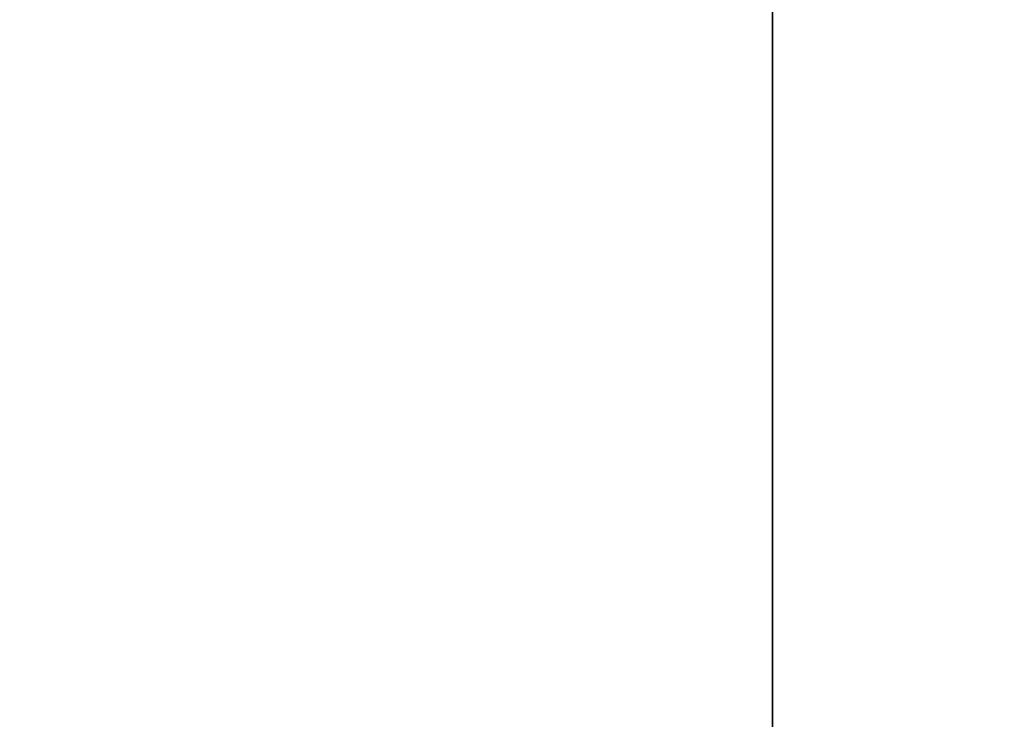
# Model space of a CAD drawing. Header units: millimetres. Extents: x 549 to 1049, y -22 to 79.
# Tile 51 of 127: x 658.099931 to 658.100745, y 47.986445 to 47.987024. Entities that reach past the tile are written whole.
import ezdxf

# ---------------------------------------------------------------- set-up
doc = ezdxf.new("R2010")
doc.units = ezdxf.units.MM
doc.header["$LTSCALE"] = 41.718519
doc.layers.add('34', color=7, linetype='CONTINUOUS')
doc.layers.add('35', color=7, linetype='CONTINUOUS')

msp = doc.modelspace()

# ---------------------------------------------------------------- linework, layer by layer
at = {"layer": '34', "color": 44, "linetype": 'Continuous', "true_color": 0x8c7500}
for points in [[(658.10055307, 77.39743011, 136.2806055), (651.48677579, -22.00256989, 140.95091806), (651.48677579, 77.39743011, 140.95091806), (658.10055307, 77.39743011, 136.2806055)], [(658.10055307, -22.00256989, 136.2806055), (651.48677579, -22.00256989, 140.95091806), (658.10055307, 77.39743011, 136.2806055), (658.10055307, -22.00256989, 136.2806055)], [(664.86209543, 77.39743011, 131.82690881), (658.10055307, -22.00256989, 136.2806055), (658.10055307, 77.39743011, 136.2806055), (664.86209543, 77.39743011, 131.82690881)], [(664.86209543, -22.00256989, 131.82690881), (658.10055307, -22.00256989, 136.2806055), (664.86209543, 77.39743011, 131.82690881), (664.86209543, -22.00256989, 131.82690881)]]:
    msp.add_3dface(points, dxfattribs=at)
at = {"layer": '35', "color": 44, "linetype": 'Continuous', "true_color": 0x8c7500}
for points in [[(657.88478095, -22.00256989, 549.18261635), (664.64166484, -22.00256989, 553.64337743), (657.88478095, 77.39743011, 549.18261635), (657.88478095, -22.00256989, 549.18261635)], [(657.88478095, 77.39743011, 549.18261635), (664.64166484, -22.00256989, 553.64337743), (664.64166484, 77.39743011, 553.64337743), (657.88478095, 77.39743011, 549.18261635)]]:
    msp.add_3dface(points, dxfattribs=at)

doc.saveas('drawing.dxf')
